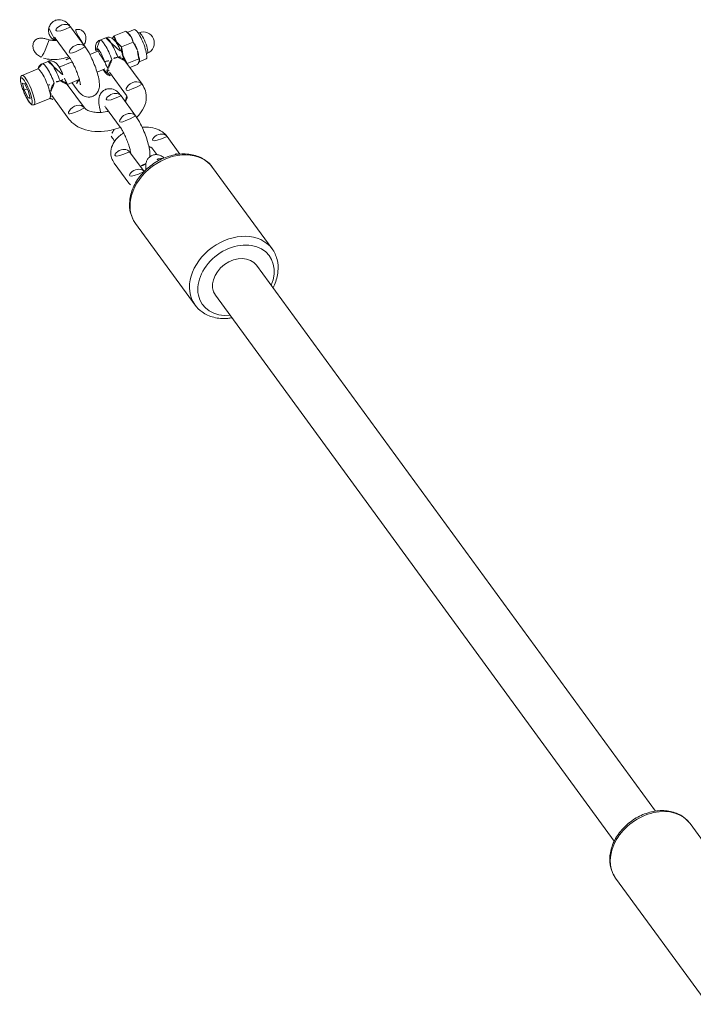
# Model space of a CAD drawing. Extents: x 5477758 to 5478338, y 5918274 to 5918502.
# Tile 112 of 121: x 5477950.822 to 5477951.034, y 5918463.724 to 5918464.033. Entities that reach past the tile are written whole.
import ezdxf

# ---------------------------------------------------------------- set-up
doc = ezdxf.new("R2010")
doc.units = 0
doc.layers.get('0').update_dxf_attribs({"color": 8, "linetype": 'CONTINUOUS', "lineweight": 13})
doc.layers.add('0_PROJEKTOWANE ZABAWKI', color=8, linetype='CONTINUOUS', lineweight=0)

# ---------------------------------------------------------------- blocks, each defined once
blk = doc.blocks.new('zw$CEC1')
for p, q in [((985.5256786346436, -716.8118687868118), (984.1883660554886, -717.3817232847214)), ((989.8510743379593, -718.1210465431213), (985.3252022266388, -720.0496069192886)), ((963.9964716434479, -726.6924268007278), (983.5574423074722, -718.3571244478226)), ((964.6236915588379, -728.1643626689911), (984.1846622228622, -719.8290601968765)), ((960.6849646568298, -727.3426203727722), (963.602961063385, -726.0992064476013)), ((960.0452387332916, -728.2476284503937), (959.4161795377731, -728.5156825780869)), ((956.0401592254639, -728.666228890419), (956.035921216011, -728.6399900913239)), ((956.7312034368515, -728.5546144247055), (956.7269654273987, -728.5283755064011)), ((956.9295792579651, -728.8420903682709), (956.8906693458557, -728.60118496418)), ((955.9411710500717, -728.9940968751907), (955.9034631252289, -728.760634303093)), ((955.9703146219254, -728.9720866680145), (955.9292628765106, -729.0030903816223)), ((956.3419778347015, -729.2768983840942), (956.279379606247, -728.8893300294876)), ((957.6345218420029, -728.913036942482), (956.7965208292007, -729.2701250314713)), ((956.8972814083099, -729.2174789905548), (956.8346829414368, -728.8299106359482)), ((956.8937861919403, -728.8229314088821), (956.8962787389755, -728.82377576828)), ((957.0403527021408, -729.1662237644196), (956.9999660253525, -728.9161763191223)), ((959.8962895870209, -728.9633009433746), (959.6513870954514, -729.0676585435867)), ((961.8610018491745, -730.1025000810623), (964.778998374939, -728.8590861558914)), ((955.9519575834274, -729.4225833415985), (955.8893592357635, -729.0350151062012)), ((957.8697293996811, -729.4650129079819), (957.031728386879, -729.8221009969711)), ((957.8442778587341, -729.639234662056), (958.5588892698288, -729.334725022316)), ((959.6192772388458, -729.7731306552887), (960.3268903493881, -729.4716031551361)), ((955.9531601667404, -729.6954835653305), (955.984405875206, -729.8889371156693)), ((956.9470485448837, -730.2045654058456), (956.9041372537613, -729.9388862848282)), ((958.0794854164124, -730.1912106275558), (958.794096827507, -729.8867011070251)), ((956.3547248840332, -730.300234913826), (956.3118135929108, -730.0345559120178)), ((959.1854170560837, -730.1564743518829), (959.1038993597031, -730.1912106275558)), ((959.854484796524, -730.3251065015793), (960.5690960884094, -730.0205971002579)), ((955.372913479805, -730.6923300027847), (956.0875248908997, -730.387820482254)), ((957.1081453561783, -731.2019720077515), (957.0432455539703, -730.8001548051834)), ((957.1089788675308, -731.204660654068), (957.946979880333, -730.8475723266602)), ((955.6081210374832, -731.2443059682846), (956.3227323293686, -730.9397964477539)), ((956.5208288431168, -731.3286422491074), (956.4509218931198, -730.895824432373)), ((957.3471463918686, -730.9397964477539), (957.0839166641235, -731.051963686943)), ((957.3441863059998, -731.7566365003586), (958.1821873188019, -731.39954829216)), ((956.2656180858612, -731.630019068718), (956.2968639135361, -731.8234726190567)), ((956.5111938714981, -732.5233058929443), (956.426830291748, -732.0009813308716)), ((957.4984000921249, -732.3638565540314), (957.4140363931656, -731.8415319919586)), ((956.75155377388, -732.5650568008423), (956.7866916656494, -732.501617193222)), ((956.9790328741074, -732.5650568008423), (956.75155377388, -732.5650568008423)), ((956.7866916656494, -732.501617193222), (957.0493085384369, -732.4381777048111)), ((956.9619483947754, -732.4592809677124), (956.9790328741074, -732.5650568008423)), ((957.2416498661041, -732.501617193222), (956.9790328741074, -732.5650568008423)), ((957.0493085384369, -732.4381777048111), (957.2767876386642, -732.4381777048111)), ((957.2314033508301, -732.4381777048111), (957.2416498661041, -732.501617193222)), ((957.2767876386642, -732.4381777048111), (957.2416498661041, -732.501617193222))]:
    blk.add_line(p, q)
blk.add_arc((956.3814433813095, -728.5841828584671), 0.3500000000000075, 9.174936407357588, 189.1749364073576)
for centre, major_axis, ratio, start_param, end_param in [((984.7567842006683, -718.715665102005), (0.5684180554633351, -1.333941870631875), 0.7622173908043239, 3.14159265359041, 6.283185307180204), ((964.1909798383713, -727.479146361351), (-0.5880186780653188, 1.379939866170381), 0.7622173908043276, 6.031171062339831e-13, 3.141592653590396), ((964.3100816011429, -727.4283947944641), (0.5096161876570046, -1.195947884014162), 0.7622173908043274, 2.233670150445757, 7.191107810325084), ((964.3100816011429, -727.4283947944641), (0.3136099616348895, -0.7359679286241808), 0.7622173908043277, 3.141592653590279, 6.283185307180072), ((961.2729831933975, -728.7225602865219), (0.5880186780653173, -1.379939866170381), 0.7622173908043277, 3.141592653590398, 6.283185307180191), ((960.2483947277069, -728.4871610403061), (0.1176037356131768, -0.2759879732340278), 0.7622173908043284, 3.687158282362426, 4.644486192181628), ((956.3970662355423, -728.6809096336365), (-0.4936030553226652, -0.07972467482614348), 0.1999639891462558, 3.141592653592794, 6.283185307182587), ((956.3814433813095, -728.5841828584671), (-0.3455221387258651, -0.05580727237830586), 0.1999639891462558, 3.141592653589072, 6.283185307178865), ((959.5337833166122, -728.7916705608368), (-0.1176037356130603, 0.2759879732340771), 0.7622173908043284, 7.881864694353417e-13, 3.141592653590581), ((956.4376857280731, -728.9323992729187), (-0.4936030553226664, -0.07972467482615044), 0.1999639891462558, 5.497758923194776, 5.921889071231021), ((956.4376857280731, -728.9323992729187), (-0.493603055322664, -0.0797246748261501), 0.1999639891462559, 4.450561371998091, 5.497758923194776), ((956.4376857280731, -728.9323992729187), (0.4936030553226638, 0.07972467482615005), 0.1999639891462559, 0.3612962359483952, 1.308968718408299), ((957.752125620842, -729.1890249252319), (0.1176037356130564, -0.2759879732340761), 0.7622173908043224, 3.141592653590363, 6.283185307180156), ((960.2834683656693, -728.9763181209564), (0.1176037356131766, -0.275987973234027), 0.7622173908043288, 3.801333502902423, 5.370772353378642), ((956.5142379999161, -729.4063605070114), (-0.4936030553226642, -0.07972467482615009), 0.1999639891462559, 4.450561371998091, 5.497758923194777), ((956.6069710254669, -729.5102965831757), (-0.02433848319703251, 0.1985135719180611), 0.1836496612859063, 4.917242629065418, 6.283185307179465), ((956.5142379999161, -729.4063605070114), (-0.4936030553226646, -0.07972467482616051), 0.1999639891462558, 4.205043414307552, 4.450561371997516), ((956.5454838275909, -729.5998140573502), (-0.5923236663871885, -0.09566960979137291), 0.1999639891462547, 4.523838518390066, 6.283185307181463), ((956.5142379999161, -729.4063605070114), (-0.493603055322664, -0.07972467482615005), 0.1999639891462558, 5.497758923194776, 6.374958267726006), ((957.9618816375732, -729.9152226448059), (-0.1176037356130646, 0.2759879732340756), 0.7622173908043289, 7.528039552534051e-13, 3.141592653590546), ((958.6764930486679, -729.6107130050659), (0.1176037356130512, -0.2759879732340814), 0.7622173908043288, 3.141592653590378, 6.283185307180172), ((960.4514923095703, -729.7446091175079), (0.11760373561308, -0.275987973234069), 0.7622173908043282, 3.174743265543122, 6.2831853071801), ((956.5767295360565, -729.7932676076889), (-0.5923236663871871, -0.09566960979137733), 0.1999639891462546, 4.523838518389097, 6.283185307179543), ((956.6079753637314, -729.9867211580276), (-0.394882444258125, -0.06377973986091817), 0.1999639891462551, 4.523838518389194, 7.005919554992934), ((956.6382168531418, -729.7037501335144), (0.02433848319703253, -0.1985135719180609), 0.1836496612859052, 0.2048536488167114, 1.775649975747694), ((956.6079753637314, -729.9867211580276), (0.394882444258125, 0.06377973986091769), 0.1999639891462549, 5.560451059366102, 6.68366581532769), ((956.9353942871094, -729.7037501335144), (-0.05548864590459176, -0.1921484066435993), 0.9022751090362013, 0.4822576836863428, 1.338533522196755), ((959.7368810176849, -730.0491186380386), (-0.1176037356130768, 0.27598797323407), 0.7622173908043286, 5.376564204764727e-13, 3.14159265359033), ((958.986295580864, -729.9152226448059), (0.1176037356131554, -0.2759879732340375), 0.7622173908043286, 5.027452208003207, 6.283185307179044), ((956.2051285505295, -730.663808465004), (0.1176037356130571, -0.2759879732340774), 0.7622173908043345, 3.141592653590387, 6.28318530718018), ((955.4905172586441, -730.9683179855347), (0.117603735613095, -0.2759879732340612), 0.7622173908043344, 3.141592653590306, 6.283185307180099), ((957.2295426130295, -730.663808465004), (0.1176037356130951, -0.2759879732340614), 0.7622173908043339, 4.890738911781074, 6.2831853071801), ((958.0645836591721, -731.1235603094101), (-0.1176037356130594, 0.2759879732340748), 0.7622173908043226, 7.746525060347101e-13, 3.141592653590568), ((956.7003169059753, -730.8893216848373), (-0.3620856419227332, -0.154291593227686), 0.7622173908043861, 5.937745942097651, 6.978285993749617), ((956.8579417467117, -731.5343494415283), (-0.592323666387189, -0.09566960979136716), 0.1999639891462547, 4.523838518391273, 6.283185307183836), ((956.9194289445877, -731.4448320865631), (-0.02433848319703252, 0.1985135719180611), 0.1836496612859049, 4.917242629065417, 6.283185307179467), ((956.8891875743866, -731.7278029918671), (-0.5923236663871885, -0.0956696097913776), 0.1999639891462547, 4.523838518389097, 6.283185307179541), ((956.9204334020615, -731.9212565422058), (-0.4936030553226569, -0.07972467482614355), 0.1999639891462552, 3.141592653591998, 6.283185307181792), ((956.9506747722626, -731.6382856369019), (-0.02433848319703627, 0.1985135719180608), 0.1836496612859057, 3.641883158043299, 4.917242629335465), ((957.2478523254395, -731.6382856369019), (-0.05548864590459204, -0.1921484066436), 0.9022751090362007, 0.8469672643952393, 1.338533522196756), ((957.0047969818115, -732.4435811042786), (0.4936030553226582, 0.0797246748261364), 0.1999639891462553, 5.720760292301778e-12, 3.141592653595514)]:
    blk.add_ellipse(centre, major_axis=major_axis, ratio=ratio, start_param=start_param, end_param=end_param)
blk.add_ellipse((957.0141707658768, -732.501617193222), major_axis=(-0.4343706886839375, -0.07015771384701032), ratio=0.1999639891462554)
for points, knots in [([(985.3252022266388, -720.0496069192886), (985.2160068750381, -720.0961371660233), (985.0978602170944, -720.1213086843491), (984.8543672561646, -720.127615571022), (984.7290474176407, -720.1075928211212), (984.4800800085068, -720.0242320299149), (984.3568540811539, -719.9586063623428), (984.1255533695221, -719.7876853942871), (984.0181418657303, -719.6810337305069), (983.8315011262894, -719.4383356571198), (983.7526189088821, -719.3019732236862), (983.6316760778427, -719.01360476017), (983.5896898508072, -718.8616001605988), (983.5474581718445, -718.5568113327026), (983.547129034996, -718.4040389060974), (983.5898624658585, -718.1138203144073), (983.632432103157, -717.9761638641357), (983.757099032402, -717.7336069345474), (983.8377735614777, -717.6276911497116), (984.0106283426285, -717.4753054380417), (984.0962513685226, -717.4209750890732), (984.1883660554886, -717.3817232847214)], [1.256749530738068, 1.256749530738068, 1.256749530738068, 1.256749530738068, 1.549785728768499, 1.549785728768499, 1.851549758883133, 1.851549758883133, 2.170430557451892, 2.170430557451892, 2.500845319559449, 2.500845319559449, 2.835019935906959, 2.835019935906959, 3.169762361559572, 3.169762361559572, 3.50386456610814, 3.50386456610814, 3.833854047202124, 3.833854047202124, 4.151143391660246, 4.151143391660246, 4.398342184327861, 4.398342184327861, 4.398342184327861, 4.398342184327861]), ([(963.602961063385, -726.0992064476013), (963.7158715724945, -726.0510931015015), (963.838063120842, -726.0251172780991), (964.0899250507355, -726.0188293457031), (964.2195719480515, -726.0396928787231), (964.4770489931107, -726.1263166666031), (964.6044605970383, -726.1943831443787), (964.750320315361, -726.3024715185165), (964.7781239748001, -726.3246047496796), (964.8052930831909, -726.3477725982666)], [1.256749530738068, 1.256749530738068, 1.256749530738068, 1.256749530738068, 1.550541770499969, 1.550541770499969, 1.852900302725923, 1.852900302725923, 2.171924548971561, 2.171924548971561, 2.248980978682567, 2.248980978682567, 2.248980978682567, 2.248980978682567]), ([(961.8610018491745, -730.1025000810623), (961.748091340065, -730.1506134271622), (961.6258999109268, -730.1765892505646), (961.3740379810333, -730.1828773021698), (961.2443910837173, -730.1620136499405), (960.9869140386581, -730.0753898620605), (960.8595024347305, -730.0073235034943), (960.6204504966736, -729.8301755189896), (960.5094692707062, -729.7197433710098), (960.316667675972, -729.4685385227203), (960.2351905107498, -729.3274561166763), (960.1102850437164, -729.0291806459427), (960.0669305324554, -728.8719917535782), (960.0233236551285, -728.5568919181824), (960.0229890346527, -728.3989946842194), (960.0670716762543, -728.0990967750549), (960.111001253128, -727.9568880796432), (960.2396203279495, -727.706255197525), (960.322897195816, -727.5968148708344), (960.5013499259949, -727.4393264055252), (960.5897994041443, -727.3831720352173), (960.6849646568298, -727.3426203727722)], [4.398342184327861, 4.398342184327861, 4.398342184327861, 4.398342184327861, 4.692134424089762, 4.692134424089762, 4.994492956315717, 4.994492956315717, 5.313517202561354, 5.313517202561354, 5.643636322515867, 5.643636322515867, 5.977332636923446, 5.977332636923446, 6.311563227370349, 6.311563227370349, 6.645184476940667, 6.645184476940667, 6.974870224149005, 6.974870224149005, 7.292315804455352, 7.292315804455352, 7.539934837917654, 7.539934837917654, 7.539934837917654, 7.539934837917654]), ([(965.4325129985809, -727.8197084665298), (965.4298456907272, -727.864799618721), (965.4252803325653, -727.9094768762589), (965.3968913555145, -728.1026097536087), (965.3529617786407, -728.2448185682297), (965.22434258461, -728.4954514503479), (965.141065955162, -728.6048916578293), (964.9626131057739, -728.7623800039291), (964.8741636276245, -728.8185344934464), (964.778998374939, -728.8590861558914)], [3.4061107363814, 3.4061107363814, 3.4061107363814, 3.4061107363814, 3.503591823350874, 3.503591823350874, 3.833277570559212, 3.833277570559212, 4.150723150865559, 4.150723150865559, 4.398342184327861, 4.398342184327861, 4.398342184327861, 4.398342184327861]), ([(959.4161795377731, -728.5156825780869), (959.3498212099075, -728.5439591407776), (959.2907137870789, -728.5836411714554), (959.1772105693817, -728.6862170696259), (959.1263177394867, -728.7522424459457), (959.0361641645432, -728.9074585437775), (959.0003094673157, -728.9989753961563), (958.9652452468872, -729.1350339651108), (958.9568513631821, -729.1762622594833), (958.9504630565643, -729.2179499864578)], [1.5707963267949, 1.5707963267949, 1.5707963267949, 1.5707963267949, 1.821969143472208, 1.821969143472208, 2.128737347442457, 2.128737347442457, 2.488593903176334, 2.488593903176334, 2.641075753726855, 2.641075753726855, 2.641075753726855, 2.641075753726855]), ([(958.6121168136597, -729.3134381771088), (958.5609835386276, -729.2264989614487), (958.5003060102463, -729.1470513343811), (958.3465975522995, -728.9995903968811), (958.2491312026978, -728.9352586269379), (958.0511178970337, -728.8650748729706), (957.9548876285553, -728.8512588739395), (957.7821004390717, -728.8635629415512), (957.7055103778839, -728.8827873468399), (957.6345218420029, -728.913036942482)], [3.64757590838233, 3.64757590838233, 3.64757590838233, 3.64757590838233, 3.922318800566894, 3.922318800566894, 4.240978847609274, 4.240978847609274, 4.499638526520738, 4.499638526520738, 4.712388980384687, 4.712388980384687, 4.712388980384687, 4.712388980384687]), ([(960.0521019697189, -728.760416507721), (960.0504540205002, -728.7615177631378), (960.0487998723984, -728.762637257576), (960.022805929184, -728.7804578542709), (959.9967167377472, -728.8003678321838), (959.9557222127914, -728.8473181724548), (959.9431000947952, -728.8637382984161), (959.9124028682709, -728.9148842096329), (959.8943147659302, -728.9558087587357), (959.8817971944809, -729.0420475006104), (959.882570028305, -729.0818380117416), (959.8981236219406, -729.1546370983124), (959.9115439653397, -729.187427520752), (959.9456520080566, -729.2457700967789), (959.9666110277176, -729.2699936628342), (960.012757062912, -729.3133454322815), (960.0373433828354, -729.3292402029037), (960.0922776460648, -729.3593152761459), (960.1200233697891, -729.3689609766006), (960.1953310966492, -729.3907605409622), (960.2380772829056, -729.3961642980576), (960.2828446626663, -729.3996819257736)], [3.40892352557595, 3.40892352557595, 3.40892352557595, 3.40892352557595, 3.420154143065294, 3.420154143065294, 3.584665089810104, 3.584665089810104, 3.653934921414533, 3.653934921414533, 3.758313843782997, 3.758313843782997, 3.831102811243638, 3.831102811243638, 3.898177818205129, 3.898177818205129, 3.973891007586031, 3.973891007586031, 4.07267660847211, 4.07267660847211, 4.220912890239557, 4.220912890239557, 4.509215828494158, 4.509215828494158, 4.509215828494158, 4.509215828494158]), ([(955.9531601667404, -729.6954835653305), (955.9492521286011, -729.6712881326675), (955.9497339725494, -729.6465669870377), (955.9576028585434, -729.6002954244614), (955.96535384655, -729.5793817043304), (955.9850224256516, -729.5400794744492), (955.9973603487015, -729.5237416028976), (956.0265581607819, -729.4907296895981), (956.0429093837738, -729.477620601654), (956.0936499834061, -729.4414331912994), (956.1263239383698, -729.4261780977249), (956.2011651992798, -729.395583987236), (956.2433307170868, -729.3817505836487), (956.3345246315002, -729.3564270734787), (956.3833893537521, -729.3450840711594), (956.4827622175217, -729.3258192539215), (956.5331500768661, -729.3178497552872), (956.5826325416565, -729.3117830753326)], [0.8913631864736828, 0.8913631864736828, 0.8913631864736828, 0.8913631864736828, 0.9594334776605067, 0.9594334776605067, 1.034387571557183, 1.034387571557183, 1.130702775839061, 1.130702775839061, 1.275505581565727, 1.275505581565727, 1.60282974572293, 1.60282974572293, 1.954699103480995, 1.954699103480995, 2.306568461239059, 2.306568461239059, 2.650709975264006, 2.650709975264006, 2.650709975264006, 2.650709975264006]), ([(956.5826325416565, -729.3117830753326), (956.5978963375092, -729.309911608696), (956.6139489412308, -729.3075428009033), (956.6461420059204, -729.3020638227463), (956.6621680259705, -729.2989813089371), (956.6941199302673, -729.2922613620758), (956.7100623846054, -729.2886182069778), (956.7422983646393, -729.2808760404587), (956.7585237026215, -729.2767919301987), (956.7874553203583, -729.2694978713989), (956.7998012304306, -729.2663817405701), (956.8127301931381, -729.2632179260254)], [-0.3142539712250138, -0.3142539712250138, -0.3142539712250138, -0.3142539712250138, -0.2570218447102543, -0.2570218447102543, -0.1997897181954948, -0.1997897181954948, -0.1425575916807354, -0.1425575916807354, -0.08532546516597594, -0.08532546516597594, -0.04538208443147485, -0.04538208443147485, -0.04538208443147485, -0.04538208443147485]), ([(956.7965221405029, -729.2701625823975), (956.7900359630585, -729.2729074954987), (956.7835963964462, -729.2759997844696), (956.7462848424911, -729.296190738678), (956.7175015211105, -729.3210512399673), (956.6725009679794, -729.3768869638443), (956.6530976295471, -729.4118398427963), (956.640376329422, -729.4547879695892), (956.6389626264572, -729.4601446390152), (956.6377146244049, -729.465537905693)], [0.552809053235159, 0.552809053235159, 0.552809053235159, 0.552809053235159, 0.5764284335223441, 0.5764284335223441, 0.6915882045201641, 0.6915882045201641, 0.8070627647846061, 0.8070627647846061, 0.823337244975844, 0.823337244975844, 0.823337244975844, 0.823337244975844]), ([(958.5588892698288, -729.334725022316), (958.6450511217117, -729.2980098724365), (958.7432210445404, -729.267545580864), (958.9300006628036, -729.2212692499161), (959.0131520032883, -729.2041597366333), (959.1784808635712, -729.1763455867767), (959.2605046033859, -729.1654632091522), (959.4205712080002, -729.1502201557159), (959.4983342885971, -729.1459687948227), (959.6520782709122, -729.1455616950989), (959.725223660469, -729.1494876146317), (959.8365105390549, -729.170966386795), (959.8746310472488, -729.1803786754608), (959.9197520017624, -729.2006672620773)], [4.712388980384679, 4.712388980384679, 4.712388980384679, 4.712388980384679, 5.210639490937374, 5.210639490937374, 5.571047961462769, 5.571047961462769, 5.919311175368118, 5.919311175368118, 6.274911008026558, 6.274911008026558, 6.674428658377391, 6.674428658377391, 6.879953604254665, 6.879953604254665, 6.879953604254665, 6.879953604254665]), ([(959.6516681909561, -729.0675387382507), (959.6513321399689, -729.0677177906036), (959.650071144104, -729.0684236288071), (959.6432611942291, -729.0734393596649), (959.6342920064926, -729.0813602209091), (959.6140925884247, -729.1073808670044), (959.6032623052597, -729.1242429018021), (959.5927178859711, -729.1453889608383), (959.5926043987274, -729.1456170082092), (959.5924909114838, -729.1458455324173)], [1.631274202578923, 1.631274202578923, 1.631274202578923, 1.631274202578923, 1.73995648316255, 1.73995648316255, 1.984746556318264, 1.984746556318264, 2.204252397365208, 2.204252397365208, 2.206640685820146, 2.206640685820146, 2.206640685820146, 2.206640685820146]), ([(956.6377146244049, -729.465537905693), (956.6301077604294, -729.4984120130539), (956.6289732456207, -729.5326999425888), (956.6393052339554, -729.5966686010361), (956.6512359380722, -729.6292231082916), (956.6689604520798, -729.6589914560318)], [0.823337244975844, 0.823337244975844, 0.823337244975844, 0.823337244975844, 0.9225373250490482, 0.9225373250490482, 1.021737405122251, 1.021737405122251, 1.021737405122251, 1.021737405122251]), ([(958.205247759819, -730.3768484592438), (958.1663292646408, -730.3789277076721), (958.1285350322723, -730.3800619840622), (958.0107103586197, -730.380373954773), (957.9375649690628, -730.3764480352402), (957.810793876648, -730.3519806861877), (957.756994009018, -730.3418021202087), (957.6670478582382, -730.2812684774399), (957.6497267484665, -730.2678352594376), (957.60511469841, -730.2240325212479), (957.5768785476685, -730.1874150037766), (957.5428577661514, -730.1058759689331), (957.533842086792, -730.0661926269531), (957.5308555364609, -729.9901696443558), (957.5361076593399, -729.9543042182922), (957.5553402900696, -729.8874034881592), (957.5701645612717, -729.8580642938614), (957.6057205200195, -729.8019813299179), (957.6267288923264, -729.7791795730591), (957.680150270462, -729.7286528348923), (957.7110179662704, -729.7082543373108), (957.7752866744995, -729.6704812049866), (957.808846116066, -729.6543327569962), (957.8442778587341, -729.639234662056)], [2.954136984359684, 2.954136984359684, 2.954136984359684, 2.954136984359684, 3.133318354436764, 3.133318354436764, 3.532836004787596, 3.532836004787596, 3.822545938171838, 3.822545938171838, 3.886849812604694, 3.886849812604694, 3.985086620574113, 3.985086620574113, 4.057238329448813, 4.057238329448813, 4.12683376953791, 4.12683376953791, 4.208353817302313, 4.208353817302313, 4.318813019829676, 4.318813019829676, 4.507496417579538, 4.507496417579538, 4.712388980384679, 4.712388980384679, 4.712388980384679, 4.712388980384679]), ([(958.0498995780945, -729.551615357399), (958.0363267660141, -729.5346111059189), (958.022901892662, -729.5202102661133), (957.9849281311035, -729.4848350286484), (957.962767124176, -729.4715737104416), (957.9216314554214, -729.4544637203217), (957.9090348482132, -729.4541206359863), (957.8839415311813, -729.4597275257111), (957.8773204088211, -729.4617781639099), (957.8697293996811, -729.4650129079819)], [3.798827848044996, 3.798827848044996, 3.798827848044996, 3.798827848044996, 3.935094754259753, 3.935094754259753, 4.205134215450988, 4.205134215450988, 4.5925342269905, 4.5925342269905, 4.712388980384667, 4.712388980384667, 4.712388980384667, 4.712388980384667]), ([(960.0921230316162, -729.3572735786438), (960.0969170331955, -729.3662549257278), (960.1014207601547, -729.3756955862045), (960.1199308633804, -729.4200596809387), (960.1289465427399, -729.4597430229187), (960.1312501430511, -729.5183777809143), (960.1301606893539, -729.5379849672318), (960.1275769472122, -729.556534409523)], [7.106125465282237, 7.106125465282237, 7.106125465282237, 7.106125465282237, 7.126679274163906, 7.126679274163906, 7.198830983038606, 7.198830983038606, 7.236005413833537, 7.236005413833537, 7.236005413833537, 7.236005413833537]), ([(955.984405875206, -729.8889371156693), (955.9883139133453, -729.9131326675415), (955.9965538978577, -729.9364449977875), (956.0185898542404, -729.9778864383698), (956.0325306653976, -729.9952965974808), (956.0635721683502, -730.0264084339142), (956.0804262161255, -730.0380313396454), (956.1185321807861, -730.0601726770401), (956.1381789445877, -730.0674673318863), (956.1977319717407, -730.0858407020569), (956.2335470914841, -730.0900337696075), (956.288423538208, -730.0937596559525), (956.3047561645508, -730.0943918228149), (956.321518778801, -730.0946444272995)], [5.391822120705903, 5.391822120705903, 5.391822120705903, 5.391822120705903, 5.459892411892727, 5.459892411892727, 5.534846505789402, 5.534846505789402, 5.63116171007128, 5.63116171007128, 5.775964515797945, 5.775964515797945, 6.103288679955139, 6.103288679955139, 6.238006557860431, 6.238006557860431, 6.238006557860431, 6.238006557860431]), ([(956.6689604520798, -729.6589914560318), (956.6718683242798, -729.6638752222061), (956.6749246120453, -729.668688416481), (956.7007707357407, -729.7070010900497), (956.7305674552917, -729.7363958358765), (956.7919775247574, -729.7821575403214), (956.8279455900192, -729.8017807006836), (956.8995043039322, -729.8279318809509), (956.9350320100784, -729.8344663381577), (956.9652810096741, -729.8344663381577)], [1.021737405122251, 1.021737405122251, 1.021737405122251, 1.021737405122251, 1.03801188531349, 1.03801188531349, 1.153486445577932, 1.153486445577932, 1.268646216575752, 1.268646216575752, 1.383805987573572, 1.383805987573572, 1.383805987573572, 1.383805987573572]), ([(956.6694625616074, -729.8972036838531), (956.6950291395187, -729.8940691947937), (956.7215204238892, -729.8898916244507), (956.7698999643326, -729.8808890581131), (956.7922084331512, -729.8761578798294), (956.8357816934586, -729.8661470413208), (956.8570158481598, -729.8608717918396), (956.8921766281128, -729.8520209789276), (956.9064799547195, -729.8483898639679), (956.9354816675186, -729.8412705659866), (956.950194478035, -729.8377873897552), (956.9652810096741, -729.8344663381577)], [1.062721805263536, 1.062721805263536, 1.062721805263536, 1.062721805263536, 1.141332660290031, 1.141332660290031, 1.211355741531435, 1.211355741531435, 1.281378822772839, 1.281378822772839, 1.32946653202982, 1.32946653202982, 1.377554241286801, 1.377554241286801, 1.377554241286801, 1.377554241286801]), ([(956.9138424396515, -729.9989748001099), (956.9603667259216, -729.9827611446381), (957.0013256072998, -729.96599650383), (957.0662990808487, -729.9259488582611), (957.0908645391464, -729.9096138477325), (957.1266539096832, -729.8665046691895), (957.1351528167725, -729.8547922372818), (957.1544606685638, -729.8203309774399), (957.1650196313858, -729.7944939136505), (957.169548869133, -729.7633730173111)], [7.687230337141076, 7.687230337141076, 7.687230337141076, 7.687230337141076, 8.083145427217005, 8.083145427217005, 8.30828010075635, 8.30828010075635, 8.376033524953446, 8.376033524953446, 8.470619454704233, 8.470619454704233, 8.470619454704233, 8.470619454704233]), ([(956.9652810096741, -729.8344663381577), (956.9647691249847, -729.837858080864), (956.9630702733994, -729.8414235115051), (956.9584130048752, -729.8488665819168), (956.9554452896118, -729.8527485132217), (956.9490592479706, -729.8616889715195), (956.9457685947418, -729.8667876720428), (956.9426774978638, -729.8764659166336), (956.9428688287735, -729.8810412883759), (956.9489233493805, -729.8899052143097), (956.955803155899, -729.8940742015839), (956.9666401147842, -729.8972036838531)], [-0.0007571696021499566, -0.0007571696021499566, -0.0007571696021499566, -0.0007571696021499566, 0.04835361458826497, 0.04835361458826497, 0.09984552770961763, 0.09984552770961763, 0.1677658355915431, 0.1677658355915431, 0.2356861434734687, 0.2356861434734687, 0.3141707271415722, 0.3141707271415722, 0.3141707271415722, 0.3141707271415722]), ([(958.1821873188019, -731.39954829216), (958.2706871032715, -731.3618369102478), (958.3504154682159, -731.3074418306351), (958.503004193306, -731.1649439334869), (958.5720633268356, -731.0723704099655), (958.6914665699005, -730.8567246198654), (958.7388849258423, -730.7310990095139), (958.8041524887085, -730.4657903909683), (958.8216491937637, -730.3259661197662), (958.8253439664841, -730.0840376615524), (958.8188363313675, -729.982177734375), (958.8042923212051, -729.8824635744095)], [1.570796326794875, 1.570796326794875, 1.570796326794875, 1.570796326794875, 1.836027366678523, 1.836027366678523, 2.152568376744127, 2.152568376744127, 2.504885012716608, 2.504885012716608, 2.860228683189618, 2.860228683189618, 3.117651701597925, 3.117651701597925, 3.117651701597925, 3.117651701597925]), ([(958.794096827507, -729.8867011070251), (958.8113570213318, -729.8793460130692), (958.8339077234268, -729.8707774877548), (958.8924639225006, -729.8511620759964), (958.9303872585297, -729.8399498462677), (959.0182056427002, -729.8171464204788), (959.0690027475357, -729.805641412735), (959.1765998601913, -729.7846103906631), (959.233575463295, -729.7751933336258), (959.3455163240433, -729.7600258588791), (959.400484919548, -729.7542878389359), (959.4999221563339, -729.747140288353), (959.5447633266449, -729.7455853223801), (959.6160569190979, -729.7459684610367), (959.6441206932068, -729.7476005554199), (959.666405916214, -729.7500336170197), (959.6692637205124, -729.7503794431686), (959.6718633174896, -729.7507227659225)], [4.712388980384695, 4.712388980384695, 4.712388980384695, 4.712388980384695, 4.915151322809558, 4.915151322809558, 5.163510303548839, 5.163510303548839, 5.440651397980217, 5.440651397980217, 5.730409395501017, 5.730409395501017, 6.020865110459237, 6.020865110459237, 6.299665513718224, 6.299665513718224, 6.546788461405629, 6.546788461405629, 6.586623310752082, 6.586623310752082, 6.586623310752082, 6.586623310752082]), ([(958.9980864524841, -729.8225426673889), (959.0168554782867, -729.8792322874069), (959.0399106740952, -729.9340620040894), (959.1136384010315, -730.0726809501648), (959.1724674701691, -730.1522228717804), (959.3102972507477, -730.2730278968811), (959.3851643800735, -730.318296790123), (959.536163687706, -730.3657487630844), (959.6084909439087, -730.3743505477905), (959.7403193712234, -730.3636882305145), (959.7998467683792, -730.3483889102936), (959.854484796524, -730.3251065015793)], [3.378432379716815, 3.378432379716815, 3.378432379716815, 3.378432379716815, 3.597540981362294, 3.597540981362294, 3.960990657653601, 3.960990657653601, 4.264713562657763, 4.264713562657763, 4.50557924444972, 4.50557924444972, 4.712388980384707, 4.712388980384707, 4.712388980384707, 4.712388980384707]), ([(959.6245070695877, -729.7468163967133), (959.6285035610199, -729.7518947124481), (959.632254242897, -729.7561713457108), (959.6372326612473, -729.7613681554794), (959.638761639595, -729.7628808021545), (959.640182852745, -729.7642223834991)], [3.791965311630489, 3.791965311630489, 3.791965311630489, 3.791965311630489, 3.884624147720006, 3.884624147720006, 3.929344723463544, 3.929344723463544, 3.929344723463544, 3.929344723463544]), ([(956.0875248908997, -730.387820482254), (956.1736867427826, -730.3511053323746), (956.2718566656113, -730.320641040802), (956.4586362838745, -730.2743647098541), (956.5417876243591, -730.2572551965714), (956.707116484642, -730.2294410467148), (956.7891401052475, -730.2185586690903), (956.949206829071, -730.2033154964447), (957.0269700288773, -730.1990642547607), (957.180713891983, -730.1986571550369), (957.2538592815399, -730.2025830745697), (957.3806304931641, -730.2270504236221), (957.4344301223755, -730.2372289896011), (957.5243762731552, -730.2977625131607), (957.5416975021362, -730.311195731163), (957.586309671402, -730.3549984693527), (957.6145458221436, -730.391615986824), (957.6485664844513, -730.4731551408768), (957.6575820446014, -730.5128384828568), (957.6605688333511, -730.5888614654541), (957.6553165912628, -730.6247268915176), (957.6360840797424, -730.6916276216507), (957.621259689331, -730.7209668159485), (957.5857038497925, -730.7770496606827), (957.5646952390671, -730.7998515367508), (957.5112739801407, -730.8503782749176), (957.4804062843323, -730.8707766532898), (957.4161375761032, -730.908549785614), (957.382578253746, -730.9246983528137), (957.3471463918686, -730.9397964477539)], [1.570796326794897, 1.570796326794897, 1.570796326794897, 1.570796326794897, 2.069046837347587, 2.069046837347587, 2.429455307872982, 2.429455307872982, 2.777718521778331, 2.777718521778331, 3.133318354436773, 3.133318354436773, 3.532836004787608, 3.532836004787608, 3.822545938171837, 3.822545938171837, 3.886849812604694, 3.886849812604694, 3.985086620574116, 3.985086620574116, 4.057238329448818, 4.057238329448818, 4.126833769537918, 4.126833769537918, 4.208353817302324, 4.208353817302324, 4.318813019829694, 4.318813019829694, 4.507496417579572, 4.507496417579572, 4.712388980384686, 4.712388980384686, 4.712388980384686, 4.712388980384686]), ([(957.946979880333, -730.8475723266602), (957.9590569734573, -730.8424260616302), (957.9736597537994, -730.8341990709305), (958.0148141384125, -730.8021354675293), (958.04354429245, -730.7724324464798), (958.097697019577, -730.6937441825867), (958.1231080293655, -730.6466212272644), (958.1675765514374, -730.5364302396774), (958.1864595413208, -730.4730435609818), (958.2138106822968, -730.3356331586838), (958.2219587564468, -730.2613749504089), (958.2241030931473, -730.1676312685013), (958.2241296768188, -730.1486687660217), (958.223749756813, -730.129736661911)], [1.570796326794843, 1.570796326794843, 1.570796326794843, 1.570796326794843, 1.761479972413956, 1.761479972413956, 2.044060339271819, 2.044060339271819, 2.304807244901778, 2.304807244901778, 2.572329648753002, 2.572329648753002, 2.847894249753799, 2.847894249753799, 2.917609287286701, 2.917609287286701, 2.917609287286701, 2.917609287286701]), ([(958.0443881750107, -730.208305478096), (958.0443881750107, -730.208305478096), (958.04438829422, -730.208305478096), (958.0444376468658, -730.2082735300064), (958.0475602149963, -730.2063256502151), (958.0591450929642, -730.2003289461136), (958.0681785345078, -730.1960285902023), (958.0794854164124, -730.1912106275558)], [4.459378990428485, 4.459378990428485, 4.459378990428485, 4.459378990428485, 4.46032038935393, 4.46032038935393, 4.579562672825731, 4.579562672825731, 4.712388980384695, 4.712388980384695, 4.712388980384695, 4.712388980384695]), ([(956.0277708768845, -730.4134434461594), (956.006248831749, -730.3939508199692), (955.9830559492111, -730.3759441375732), (955.9263155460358, -730.34033036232), (955.8819630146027, -730.3206635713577), (955.8206664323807, -730.3050473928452), (955.7959560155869, -730.3010158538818), (955.746330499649, -730.2987079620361), (955.7214138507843, -730.3004577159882), (955.6617956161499, -730.3114327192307), (955.6197748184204, -730.3285031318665), (955.5616651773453, -730.3709307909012), (955.5348811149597, -730.4019523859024), (955.5036871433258, -730.463868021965), (955.4947496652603, -730.5051221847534), (955.4947496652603, -730.5706338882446), (955.5001264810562, -730.6027374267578), (955.5094614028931, -730.634145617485)], [2.774930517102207, 2.774930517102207, 2.774930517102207, 2.774930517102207, 2.8546105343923, 2.8546105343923, 2.975903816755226, 2.975903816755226, 3.044374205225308, 3.044374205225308, 3.112844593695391, 3.112844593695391, 3.226234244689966, 3.226234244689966, 3.328695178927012, 3.328695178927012, 3.434223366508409, 3.434223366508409, 3.525230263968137, 3.525230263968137, 3.525230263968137, 3.525230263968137]), ([(955.2472771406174, -731.3664458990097), (955.2282853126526, -731.3563876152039), (955.2078146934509, -731.343790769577), (955.1563318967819, -731.3021433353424), (955.1231465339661, -731.2677091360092), (955.0803018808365, -731.1852254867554), (955.0674587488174, -731.1453959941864), (955.0585767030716, -731.0677899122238), (955.0611270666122, -731.0307641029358), (955.0760636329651, -730.9616268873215), (955.0891516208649, -730.9307483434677), (955.1214743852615, -730.8723590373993), (955.1412380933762, -730.8483020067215), (955.1894750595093, -730.7977290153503), (955.2169044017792, -730.7774628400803), (955.2744802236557, -730.7396343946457), (955.3047004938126, -730.7236042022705), (955.3482332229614, -730.7030977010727), (955.3604669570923, -730.6976337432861), (955.372913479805, -730.6923300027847)], [0.6327120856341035, 0.6327120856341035, 0.6327120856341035, 0.6327120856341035, 0.7141172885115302, 0.7141172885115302, 0.8254284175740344, 0.8254284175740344, 0.9006033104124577, 0.9006033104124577, 0.9694316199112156, 0.9694316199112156, 1.047123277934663, 1.047123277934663, 1.149137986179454, 1.149137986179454, 1.311204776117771, 1.311204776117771, 1.498821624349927, 1.498821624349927, 1.570796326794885, 1.570796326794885, 1.570796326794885, 1.570796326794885]), ([(956.3227323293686, -730.9397964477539), (956.3399926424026, -730.9324415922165), (956.3625433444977, -730.9238730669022), (956.4210995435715, -730.9042574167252), (956.4590227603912, -730.8930453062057), (956.5468412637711, -730.8702419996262), (956.5976383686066, -730.858736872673), (956.7052356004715, -730.8377057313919), (956.7622112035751, -730.8282887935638), (956.8741520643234, -730.8131213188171), (956.9291205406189, -730.8073832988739), (957.0285577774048, -730.800235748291), (957.0733989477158, -730.7986807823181), (957.1446925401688, -730.7990639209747), (957.1727563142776, -730.800696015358), (957.2064825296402, -730.8043781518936), (957.2159978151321, -730.8063522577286), (957.217404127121, -730.806697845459), (957.2174345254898, -730.8067057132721), (957.2174546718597, -730.8067109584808)], [1.570796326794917, 1.570796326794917, 1.570796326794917, 1.570796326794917, 1.773558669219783, 1.773558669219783, 2.021917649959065, 2.021917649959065, 2.299058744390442, 2.299058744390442, 2.588816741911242, 2.588816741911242, 2.879272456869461, 2.879272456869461, 3.158072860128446, 3.158072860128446, 3.405195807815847, 3.405195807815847, 3.592352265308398, 3.592352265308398, 3.606532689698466, 3.606532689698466, 3.606532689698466, 3.606532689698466]), ([(956.2732782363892, -730.9608697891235), (956.2759734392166, -730.9801909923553), (956.2782405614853, -730.9996018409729), (956.2880401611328, -731.1032727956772), (956.2880401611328, -731.1886245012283), (956.2721222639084, -731.3570212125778), (956.2562226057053, -731.4400552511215), (956.2079840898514, -731.599384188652), (956.1756932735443, -731.6757233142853), (956.134153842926, -731.7464663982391)], [3.175344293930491, 3.175344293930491, 3.175344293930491, 3.175344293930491, 3.245810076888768, 3.245810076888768, 3.550502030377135, 3.550502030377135, 3.855193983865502, 3.855193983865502, 4.15988593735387, 4.15988593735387, 4.15988593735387, 4.15988593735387]), ([(955.2473945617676, -731.3662198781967), (955.273605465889, -731.3798488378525), (955.3027920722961, -731.3907858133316), (955.3685106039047, -731.4054646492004), (955.4163603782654, -731.4068528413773), (955.4959143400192, -731.3940036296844), (955.5417401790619, -731.3771350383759), (955.6093703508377, -731.335440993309), (955.6435828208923, -731.3039376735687), (955.670154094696, -731.2660374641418), (955.6743152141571, -731.259428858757), (955.6782521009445, -731.2525067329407)], [0.2641429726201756, 0.2641429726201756, 0.2641429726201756, 0.2641429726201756, 0.3464819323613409, 0.3464819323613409, 0.4661566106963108, 0.4661566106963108, 0.5882366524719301, 0.5882366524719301, 0.7045053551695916, 0.7045053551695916, 0.7270965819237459, 0.7270965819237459, 0.7270965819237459, 0.7270965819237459]), ([(955.6168040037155, -731.4426853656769), (955.5958423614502, -731.4784308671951), (955.5746408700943, -731.5134147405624), (955.5405167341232, -731.5777133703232), (955.5244970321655, -731.6115024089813), (955.5014969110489, -731.6814157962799), (955.4947496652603, -731.717616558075), (955.4947496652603, -731.7867749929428), (955.5036871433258, -731.8280292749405), (955.5348811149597, -731.8899447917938), (955.5616651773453, -731.920966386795), (955.6197748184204, -731.9633940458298), (955.6617956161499, -731.9804644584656), (955.7214138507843, -731.9914395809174), (955.746330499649, -731.9931892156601), (955.7959560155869, -731.9908813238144), (955.8206664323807, -731.9868497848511), (955.8819630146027, -731.9712336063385), (955.9263155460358, -731.9515668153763), (956.001718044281, -731.9042394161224), (956.0452094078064, -731.8653956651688), (956.0967907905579, -731.8042157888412), (956.1167488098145, -731.7761074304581), (956.134153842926, -731.7464663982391)], [0.3057465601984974, 0.3057465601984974, 0.3057465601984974, 0.3057465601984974, 0.4221771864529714, 0.4221771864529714, 0.5241241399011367, 0.5241241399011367, 0.6260710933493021, 0.6260710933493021, 0.7315992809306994, 0.7315992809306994, 0.8340602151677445, 0.8340602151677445, 0.9474498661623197, 0.9474498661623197, 1.015920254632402, 1.015920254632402, 1.084390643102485, 1.084390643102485, 1.20568392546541, 1.20568392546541, 1.351465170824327, 1.351465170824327, 1.445751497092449, 1.445751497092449, 1.445751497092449, 1.445751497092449]), ([(955.5730236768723, -731.2614010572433), (955.5734598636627, -731.2611224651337), (955.5741142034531, -731.2607047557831), (955.5802060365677, -731.2572718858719), (955.588028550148, -731.2532243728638), (955.6016018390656, -731.2471214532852), (955.6047600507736, -731.2457381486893), (955.6081210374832, -731.2443059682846)], [1.317786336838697, 1.317786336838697, 1.317786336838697, 1.317786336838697, 1.388567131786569, 1.388567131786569, 1.531315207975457, 1.531315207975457, 1.570796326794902, 1.570796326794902, 1.570796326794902, 1.570796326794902]), ([(955.683111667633, -731.2123510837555), (955.6823545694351, -731.2208578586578), (955.6814534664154, -731.2293045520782), (955.6757329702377, -731.2752797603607), (955.6681768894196, -731.3111901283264), (955.6493852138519, -731.3742842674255), (955.6383006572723, -731.4017376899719), (955.6234694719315, -731.4308236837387), (955.6201028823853, -731.4369580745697), (955.6167563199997, -731.4426574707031)], [3.541721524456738, 3.541721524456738, 3.541721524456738, 3.541721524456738, 3.59756852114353, 3.59756852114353, 3.848731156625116, 3.848731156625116, 4.089869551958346, 4.089869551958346, 4.159885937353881, 4.159885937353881, 4.159885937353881, 4.159885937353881]), ([(956.2656180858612, -731.630019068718), (956.2617100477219, -731.6058235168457), (956.2621920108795, -731.5811026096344), (956.2700608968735, -731.5348309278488), (956.2778118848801, -731.5139172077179), (956.2974803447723, -731.4746149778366), (956.3098182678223, -731.4582771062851), (956.3390160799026, -731.4252651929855), (956.3553674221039, -731.4121561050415), (956.4061080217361, -731.3759686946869), (956.4387818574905, -731.3607136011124), (956.5136232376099, -731.3301194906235), (956.5557888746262, -731.3162859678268), (956.6469826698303, -731.2909625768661), (956.6958473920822, -731.2796195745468), (956.7952201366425, -731.260354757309), (956.8456081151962, -731.2523852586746), (956.8950905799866, -731.2463184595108)], [0.8913631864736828, 0.8913631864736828, 0.8913631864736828, 0.8913631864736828, 0.9594334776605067, 0.9594334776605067, 1.034387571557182, 1.034387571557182, 1.13070277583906, 1.13070277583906, 1.275505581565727, 1.275505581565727, 1.602829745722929, 1.602829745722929, 1.954699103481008, 1.954699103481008, 2.306568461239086, 2.306568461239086, 2.650709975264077, 2.650709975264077, 2.650709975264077, 2.650709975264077]), ([(956.8950905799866, -731.2463184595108), (956.91035425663, -731.2444471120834), (956.9264068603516, -731.2420783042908), (956.9586000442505, -731.2365992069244), (956.9746260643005, -731.2335169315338), (957.0065779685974, -731.226796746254), (957.0225203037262, -731.223153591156), (957.0547562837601, -731.2154115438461), (957.0709817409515, -731.2113274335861), (957.0999133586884, -731.2040333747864), (957.1122592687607, -731.2009172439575), (957.1251882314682, -731.1977535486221)], [-0.3142539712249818, -0.3142539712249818, -0.3142539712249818, -0.3142539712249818, -0.2570218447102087, -0.2570218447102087, -0.1997897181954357, -0.1997897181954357, -0.1425575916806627, -0.1425575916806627, -0.08532546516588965, -0.08532546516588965, -0.045382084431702, -0.045382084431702, -0.045382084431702, -0.045382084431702]), ([(956.950172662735, -731.4000734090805), (956.9425657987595, -731.4329475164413), (956.9414311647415, -731.467235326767), (956.9465972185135, -731.4992197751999), (956.9517632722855, -731.5312041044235), (956.963693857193, -731.5637586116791), (956.9814184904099, -731.5935269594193)], [1.745874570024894, 1.745874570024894, 1.745874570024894, 1.745874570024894, 1.845074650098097, 1.845074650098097, 1.845074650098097, 1.944274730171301, 1.944274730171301, 1.944274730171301, 1.944274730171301]), ([(957.108980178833, -731.2046980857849), (957.1024940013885, -731.2074428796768), (957.096054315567, -731.210535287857), (957.0587427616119, -731.2307262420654), (957.0299595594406, -731.2555866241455), (956.9849591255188, -731.3114224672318), (956.9655555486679, -731.3463753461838), (956.9528343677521, -731.389323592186), (956.951420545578, -731.3946801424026), (956.950172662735, -731.4000734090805)], [1.475346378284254, 1.475346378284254, 1.475346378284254, 1.475346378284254, 1.498965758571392, 1.498965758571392, 1.614125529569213, 1.614125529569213, 1.729600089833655, 1.729600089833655, 1.745874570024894, 1.745874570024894, 1.745874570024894, 1.745874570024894]), ([(956.9814184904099, -731.5935269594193), (956.9843262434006, -731.5984106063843), (956.9873826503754, -731.6032239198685), (957.0132287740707, -731.6415364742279), (957.0430253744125, -731.6709313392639), (957.1044355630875, -731.7166930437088), (957.1404036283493, -731.736316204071), (957.2119623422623, -731.7624673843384), (957.2474899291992, -731.7690018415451), (957.2777390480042, -731.7690018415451)], [1.944274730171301, 1.944274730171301, 1.944274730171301, 1.944274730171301, 1.960549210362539, 1.960549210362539, 2.076023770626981, 2.076023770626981, 2.191183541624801, 2.191183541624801, 2.306343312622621, 2.306343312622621, 2.306343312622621, 2.306343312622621]), ([(957.1699616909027, -731.7952511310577), (957.1767917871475, -731.793557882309), (957.1835758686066, -731.7918574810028), (957.2046345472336, -731.7865564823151), (957.2189378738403, -731.7829254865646), (957.2479395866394, -731.7758060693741), (957.262652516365, -731.772323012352), (957.2777390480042, -731.7690018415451)], [1.258726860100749, 1.258726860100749, 1.258726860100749, 1.258726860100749, 1.281378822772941, 1.281378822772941, 1.329466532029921, 1.329466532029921, 1.377554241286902, 1.377554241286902, 1.377554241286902, 1.377554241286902]), ([(957.2777390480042, -731.7690018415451), (957.2772270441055, -731.7723935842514), (957.2755283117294, -731.7759590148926), (957.2708710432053, -731.783401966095), (957.2679032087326, -731.7872838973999), (957.2641698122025, -731.7925107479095), (957.2632150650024, -731.7938832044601), (957.2623126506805, -731.795251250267)], [-0.0007571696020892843, -0.0007571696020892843, -0.0007571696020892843, -0.0007571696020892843, 0.04835361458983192, 0.04835361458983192, 0.09984552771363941, 0.09984552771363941, 0.1181637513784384, 0.1181637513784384, 0.1181637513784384, 0.1181637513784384]), ([(957.4104982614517, -731.8328218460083), (957.417111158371, -731.8264780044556), (957.4239112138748, -731.8193496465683), (957.439111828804, -731.8010401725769), (957.4476108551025, -731.7893277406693), (957.4669187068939, -731.7548666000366), (957.4774775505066, -731.729029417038), (957.4820069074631, -731.6979085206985)], [8.251637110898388, 8.251637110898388, 8.251637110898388, 8.251637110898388, 8.308280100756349, 8.308280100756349, 8.376033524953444, 8.376033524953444, 8.47061945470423, 8.47061945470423, 8.47061945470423, 8.47061945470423]), ([(956.2968639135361, -731.8234726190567), (956.3007718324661, -731.847668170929), (956.3090118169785, -731.8709805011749), (956.3310477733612, -731.9124220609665), (956.3449887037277, -731.9298321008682), (956.376030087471, -731.9609438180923), (956.3928841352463, -731.9725668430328), (956.4148124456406, -731.9853081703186), (956.4212476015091, -731.9886487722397), (956.4274464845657, -731.9916002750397)], [5.391822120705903, 5.391822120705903, 5.391822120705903, 5.391822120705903, 5.459892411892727, 5.459892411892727, 5.534846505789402, 5.534846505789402, 5.63116171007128, 5.63116171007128, 5.673599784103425, 5.673599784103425, 5.673599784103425, 5.673599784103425]), ([(957.4984000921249, -732.3638565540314), (957.5003726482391, -732.3760699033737), (957.4991648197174, -732.3885395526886), (957.4922957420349, -732.4117945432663), (957.4862101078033, -732.4218217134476), (957.4672738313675, -732.446130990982), (957.4529838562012, -732.4569262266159), (957.4040921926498, -732.4879785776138), (957.3619412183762, -732.5058093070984), (957.2709370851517, -732.5362726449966), (957.2261905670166, -732.5487809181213), (957.1323626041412, -732.570919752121), (957.083540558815, -732.5806220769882), (956.9855231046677, -732.5967216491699), (956.9363596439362, -732.6031398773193), (956.8418132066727, -732.6121543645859), (956.7964913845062, -732.6147286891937), (956.7128298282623, -732.6156194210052), (956.6748732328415, -732.6138603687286), (956.6049728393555, -732.6044734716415), (956.5751770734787, -732.5990523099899), (956.5386140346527, -732.5722955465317), (956.5312453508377, -732.5655378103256), (956.518432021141, -732.5473914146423), (956.5132036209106, -732.5357481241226), (956.5111938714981, -732.5233058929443)], [4.032955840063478, 4.032955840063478, 4.032955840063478, 4.032955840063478, 4.128603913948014, 4.128603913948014, 4.244857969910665, 4.244857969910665, 4.468646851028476, 4.468646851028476, 4.915815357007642, 4.915815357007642, 5.259459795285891, 5.259459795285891, 5.590424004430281, 5.590424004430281, 5.918790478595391, 5.918790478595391, 6.249290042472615, 6.249290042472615, 6.590247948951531, 6.590247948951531, 6.9796670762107, 6.9796670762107, 7.077107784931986, 7.077107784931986, 7.174548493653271, 7.174548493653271, 7.174548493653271, 7.174548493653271])]:
    blk.add_open_spline(points, degree=3, knots=knots)
for points, weights in [([(956.0773924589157, -728.9189760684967), (955.9868879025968, -728.9527824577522), (955.8893592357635, -729.0350151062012)], [1, 1.037954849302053, 1]), ([(956.279379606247, -728.8893300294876), (956.1678969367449, -728.8851698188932), (956.0773924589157, -728.9189760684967)], [1, 1.037954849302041, 1]), ([(956.5500543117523, -728.8164238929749), (956.4211956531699, -728.8302122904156), (956.279379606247, -728.8893300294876)], [1, 1.037954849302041, 1]), ([(956.8346829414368, -728.8299106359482), (956.6789130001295, -728.8026355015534), (956.5500543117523, -728.8164238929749)], [1, 1.037954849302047, 1]), ([(956.9103475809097, -728.8298470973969), (956.871993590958, -728.8098290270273), (956.8346829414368, -728.8299106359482)], [1, 1.037954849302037, 1]), ([(956.9999660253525, -728.9161763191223), (956.9487017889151, -728.8498649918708), (956.9103475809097, -728.8298470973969)], [1, 1.037954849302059, 1]), ([(956.1539446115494, -729.3929371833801), (956.2444491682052, -729.3591309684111), (956.3419778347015, -729.2768983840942)], [1, 1.037954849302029, 1]), ([(956.3419778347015, -729.2768983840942), (956.4977478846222, -729.3041733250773), (956.6266065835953, -729.2903850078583)], [1, 1.037954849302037, 1]), ([(956.6266065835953, -729.2903850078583), (956.7554652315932, -729.2765967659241), (956.8972814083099, -729.2174789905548)], [1, 1.037954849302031, 1]), ([(956.8972814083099, -729.2174789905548), (956.9001597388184, -729.2212021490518), (956.9029784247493, -729.2247614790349)], [1, 1.002057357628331, 1.003891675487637]), ([(955.9519575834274, -729.4225833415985), (956.063440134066, -729.4267436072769), (956.1539446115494, -729.3929371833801)], [1, 1.037954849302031, 1]), ([(956.0222842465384, -729.496624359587), (955.9913391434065, -729.4735236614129), (955.9519575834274, -729.4225833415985)], [1.013786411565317, 1.028902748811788, 1])]:
    blk.add_rational_spline(points, weights, degree=2)
for points in [[(956.9652810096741, -729.8344663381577), (956.9893260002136, -729.8344663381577), (957.012137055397, -729.8303374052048), (957.0316971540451, -729.8220763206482)], [(960.5690960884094, -730.0205971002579), (960.631115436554, -729.9941693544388), (960.6868370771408, -729.9577572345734), (960.7355363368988, -729.9154324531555)], [(959.1038993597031, -730.1912106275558), (959.0200327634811, -730.2269476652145), (958.9248549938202, -730.2567193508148), (958.8198277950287, -730.2830872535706)], [(957.2777390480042, -731.7690018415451), (957.3017840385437, -731.7690018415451), (957.3245949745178, -731.7648729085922), (957.3441551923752, -731.7566118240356)]]:
    blk.add_open_spline(points, degree=3)

msp = doc.modelspace()

# ---------------------------------------------------------------- block references
at = {"layer": '0_PROJEKTOWANE ZABAWKI', "xscale": 0.009981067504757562, "yscale": 0.009981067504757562, "zscale": 0.009981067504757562, "rotation": 283.0720937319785}
msp.add_blockref('zw$CEC1', (5477955.785412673, 5918474.969202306), dxfattribs=at)

doc.saveas('drawing.dxf')
